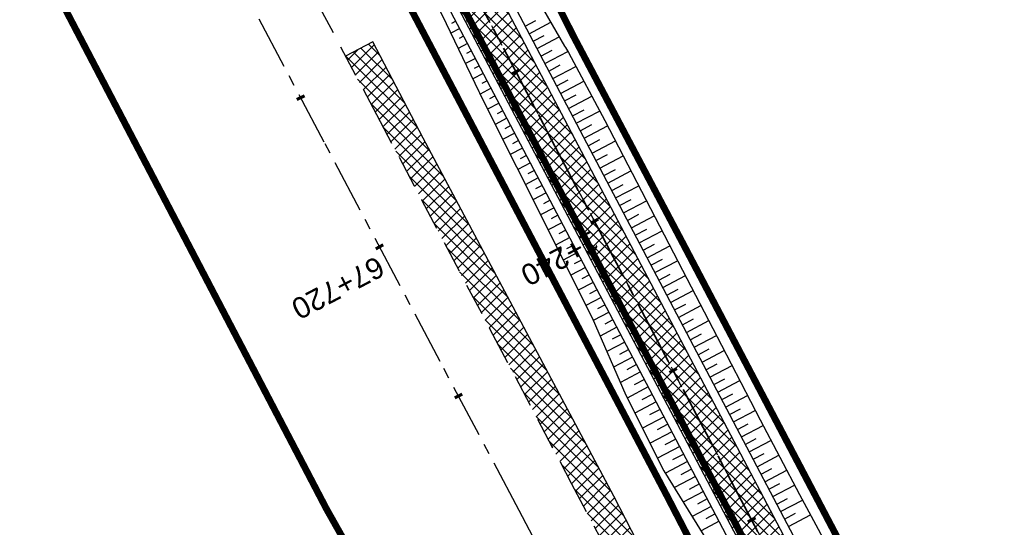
# Model space of a CAD drawing. Header units: metres. Extents: x 7529682 to 7533751, y 5721195 to 5727842.
# Tile 126 of 179: x 7530263 to 7530322, y 5726684 to 5726715. Entities that reach past the tile are written whole.
import ezdxf

# ---------------------------------------------------------------- set-up
doc = ezdxf.new("R2010")
doc.units = ezdxf.units.M
for name, pattern in [('817-dzialki-09-05-04$0$HIDDEN', [0.375, 0.25, -0.125]), ('ACAD_ISO05W100', [33, 24, -3, 0, -3, 0, -3]), ('CENTER', [50.8, 31.75, -6.35, 6.35, -6.35]), ('CENTER2', [28.575, 19.05, -3.175, 3.175, -3.175]), ('HIDDEN', [9.525, 6.35, -3.175])]:
    doc.linetypes.add(name, pattern=pattern)
for name, color, linetype in [('C-DROGI-SYTUACJA', 7, 'Continuous'), ('C-DROGI-SYTUACJA-ETYKIETY', 7, 'Continuous'), ('D-hatch-pobocza', 131, 'Continuous'), ('D-pobocza', 60, 'Continuous'), ('D-rowy', 160, 'Continuous'), ('D-skarpa', 2, 'Continuous'), ('D-skarpa-kreskowanie', 2, 'Continuous')]:
    doc.layers.add(name, color=color, linetype=linetype)
for name, color, linetype, lineweight, true_color in [('D-ewidencja-numery', 7, 'Continuous', 50, 0x40ff00), ('D-hatch-ciag-pieszo-rowerowy', 7, 'Continuous', 13, 0xff9f80), ('D-LR-etap-III', 7, '817-dzialki-09-05-04$0$HIDDEN', 50, 0x00008f)]:
    doc.layers.add(name, color=color, linetype=linetype, lineweight=lineweight, true_color=true_color)
for name, color, linetype, lineweight in [('D-krawędzie', 3, 'Continuous', 30), ('D-obrzeża', 2, 'Continuous', 30), ('D-oś', 10, 'CENTER', 30), ('D-pas-drogowy', 7, 'ACAD_ISO05W100', 50)]:
    doc.layers.add(name, color=color, linetype=linetype, lineweight=lineweight)
doc.layers.add('poprzeczki', color=7, linetype='Continuous', true_color=0x0000c7)
doc.styles.get("Standard").update_dxf_attribs({"font": 'arial.ttf'})
pattern_1 = [(45, (0, 0), (-0.33675960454, 0.33675960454), []), (135, (0, 0), (-0.33675960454, -0.33675960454), [])]

# ---------------------------------------------------------------- blocks, each defined once
blk = doc.blocks.new('AeccTickLine')
at = {"color": 0, "linetype": 'ByBlock', "lineweight": -2}
blk.add_line((0, 1), (0, -1), dxfattribs=at)

msp = doc.modelspace()

# ---------------------------------------------------------------- hatches: boundary and pattern name
at = {"layer": 'D-hatch-ciag-pieszo-rowerowy'}
h = msp.add_hatch(dxfattribs=at)
h.set_pattern_fill('ANSI37', color=256, scale=0.15, style=0)
h.set_pattern_definition(pattern_1)
h.paths.add_polyline_path([(7530290.543, 5726718.376, -0.059816), (7530286.289, 5726729.511), (7530285.062, 5726729.254, 0.060756), (7530289.362, 5726717.937), (7530322.484, 5726654.998), (7530323.29, 5726653.468), (7530324.387, 5726654.066), (7530323.59, 5726655.581)])
h.paths.add_polyline_path([(7530289.362, 5726717.937, -0.060756), (7530285.062, 5726729.254), (7530283.836, 5726728.997, 0.061696), (7530288.18, 5726717.498), (7530321.378, 5726654.416), (7530322.193, 5726652.869), (7530323.29, 5726653.468), (7530322.484, 5726654.998)])
at = {"layer": 'D-hatch-pobocza'}
h = msp.add_hatch(dxfattribs=at)
h.set_pattern_fill('ANSI37', color=256, scale=0.15, style=0)
h.set_pattern_definition(pattern_1)
h.paths.add_polyline_path([(7530484.05, 5726334.34), (7530471.92, 5726357.11), (7530458.95, 5726381.07), (7530447.57, 5726403.23), (7530435.55, 5726425.46), (7530424.34, 5726446.96), (7530408.22, 5726477.68), (7530396.72, 5726499.26), (7530381.74, 5726527.87), (7530371.44, 5726547.5), (7530359.58, 5726569.81), (7530349.42, 5726588.72), (7530332.29, 5726621.37), (7530323.72, 5726638.05), (7530306.54, 5726670.82), (7530298.56, 5726686.33), (7530287.26, 5726707.54), (7530284.291, 5726713.261), (7530282.67, 5726712.404), (7530284.501, 5726708.94), (7530291.376, 5726695.94), (7530296.046, 5726687.107), (7530304.464, 5726671.187), (7530316.604, 5726648.181), (7530333.058, 5726617.014), (7530350.004, 5726585.006), (7530367.258, 5726552.316), (7530385.763, 5726517.235), (7530404.054, 5726482.546), (7530421.087, 5726450.182), (7530442.442, 5726409.661), (7530463.421, 5726369.85), (7530489.269, 5726320.828), (7530506.412, 5726288.291), (7530524.315, 5726254.784), (7530540.549, 5726224.891), (7530548.273, 5726210.669), (7530551.697, 5726207.035), (7530543.21, 5726222.9), (7530538.34, 5726232.11), (7530533.7, 5726240.35), (7530511.95, 5726280.97), (7530499.24, 5726305.31)])

# ---------------------------------------------------------------- linework, layer by layer
at = {"layer": 'C-DROGI-SYTUACJA', "color": 10, "linetype": 'CENTER2', "lineweight": 35, "ltscale": 0.2}
msp.add_lwpolyline([(7530272.969, 5726756.475), (7530281.424, 5726740.504, -0.065084), (7530284.142, 5726733.217), (7530284.891, 5726729.972, 0.064463), (7530289.362, 5726717.937), (7530322.484, 5726654.998), (7530339.922, 5726621.886), (7530356.842, 5726589.483), (7530379.806, 5726546.279), (7530402.949, 5726502.005), (7530424.44, 5726461.025), (7530444.82, 5726422.144)], format="xyb", dxfattribs=at)
at = {"layer": 'D-ewidencja-numery', "color": 12, "ltscale": 15, "true_color": 0xc70000}
msp.add_lwpolyline([(7530277.51, 5726760.213), (7530286.037, 5726744.107), (7530288.097, 5726735.884), (7530290.394, 5726725.047), (7530296.177, 5726713.583), (7530302.726, 5726701.182), (7530325.685, 5726657.466), (7530343.244, 5726623.649), (7530360.23, 5726591.747), (7530383.209, 5726548.059), (7530406.018, 5726503.606), (7530427.465, 5726462.62), (7530447.928, 5726424.388)], dxfattribs=at)
at = {"layer": 'D-krawędzie', "linetype": 'HIDDEN', "ltscale": 0.3}
msp.add_lwpolyline([(7530263.782, 5726749.287), (7530270.196, 5726737.096), (7530272.433, 5726732.819), (7530276.009, 5726725.598), (7530279.7, 5726718.02), (7530284.501, 5726708.94), (7530291.376, 5726695.94), (7530296.046, 5726687.107), (7530304.464, 5726671.187), (7530316.604, 5726648.181), (7530333.058, 5726617.014), (7530350.004, 5726585.006), (7530367.258, 5726552.316), (7530385.763, 5726517.235), (7530404.054, 5726482.546), (7530421.087, 5726450.182), (7530442.442, 5726409.661), (7530463.421, 5726369.85), (7530489.269, 5726320.828), (7530506.412, 5726288.291), (7530524.315, 5726254.784), (7530540.549, 5726224.891), (7530548.24, 5726210.73)], dxfattribs=at)
at = {"layer": 'D-LR-etap-III', "ltscale": 10, "flags": 128}
msp.add_lwpolyline([(7531750.474, 5723895.103, 0.4, 0.4, 0), (7531750.505, 5723895.13, 0.4, 0.4, 0), (7531682.71, 5724022.92, 0.4, 0.4, 0), (7531619.177, 5724147.204, 0.4, 0.4, 0), (7531592.309, 5724198.489, 0.4, 0.4, 0), (7531553.264, 5724272.919, 0.4, 0.4, 0), (7531504.02, 5724366.79, 0.4, 0.4, 0), (7531482.09, 5724407.62, 0.4, 0.4, 0), (7531412.35, 5724541.183, 0.4, 0.4, 0), (7531388.464, 5724586.93, 0.4, 0.4, 0), (7531345.12, 5724669.94, 0.4, 0.4, 0), (7531127.66, 5725081.67, 0.4, 0.4, 0), (7531059.253, 5725211.041, 0.4, 0.4, 0), (7531008.007, 5725307.954, 0.4, 0.4, 0), (7530964.182, 5725390.836, 0.4, 0.4, 0), (7530914.557, 5725484.684, 0.4, 0.4, 0), (7530865.243, 5725577.494, 0.4, 0.4, 0), (7530840.085, 5725624.059, 0.4, 0.4, 0), (7530802.56, 5725694.925, 0.4, 0.4, 0), (7530755.54, 5725787.51, 0.4, 0.4, 0), (7530708.718, 5725876.303, 0.4, 0.4, 0), (7530695.12, 5725902.09, 0.4, 0.4, 0), (7530642.914, 5726001.078, 0.4, 0.4, 0), (7530634.935, 5726016.147, 0.4, 0.4, 0), (7530610.82, 5726061.93, 0.4, 0.4, 0), (7530610.82, 5726061.93, 0.4, 0.4, 0), (7530607.21, 5726063.51, 0.4, 0.4, 0), (7530597.42, 5726080.68, 0.4, 0.4, 0), (7530591.16, 5726088.44, 0.4, 0.4, 0), (7530581.28, 5726107.21, 0.4, 0.4, 0), (7530571.29, 5726130.56, 0.4, 0.4, 0), (7530549.555, 5726171.527, 0.4, 0.4, 0), (7530531.014, 5726206.474, 0.4, 0.4, 0), (7530516.461, 5726236.017, 0.4, 0.4, 0), (7530500.799, 5726266.141, 0.4, 0.4, 0), (7530491.35, 5726283.94, 0.4, 0.4, 0), (7530482.4, 5726303.41, 0.4, 0.4, 0), (7530482.4, 5726303.41, 0.4, 0.4, 0), (7530450.41, 5726357.28, 0.4, 0.4, 0), (7530397.759, 5726458.5, 0.4, 0.4, 0), (7530334.708, 5726583.665, 0.4, 0.4, 0), (7530303.939, 5726645.168, 0.4, 0.4, 0), (7530300.51, 5726651.778, 0.4, 0.4, 0), (7530289.214, 5726671.967, 0.4, 0.4, 0), (7530281.54, 5726685.57, 0.4, 0.4, 0), (7530261.371, 5726724.163, 0.4, 0.4, 0), (7530254.03, 5726738.21, 0.4, 0.4, 0), (7530197.22, 5726845.06, 0.4, 0.4, 0), (7530194.71, 5726849.15, 0.4, 0.4, 0), (7530195.92, 5726850.75, 0.4, 0.4, 0), (7530170.547, 5726892.961, 0.4, 0.4, 0), (7530143.175, 5726945.066, 0.4, 0.4, 0), (7530105.06, 5727018.32, 0.4, 0.4, 0), (7530100.06, 5727027.16, 0.4, 0.4, 0), (7530062.319, 5727099.625, 0.4, 0.4, 0), (7530015.379, 5727189.42, 0.4, 0.4, 0), (7529983.208, 5727250.207, 0.4, 0.4, 0), (7529953.284, 5727306.747, 0.4, 0.4, 0), (7529900.671, 5727406.159, 0.4, 0.4, 0), (7529890.63, 5727425.131, 0.4, 0.4, 0), (7529875.155, 5727454.426, 0.4, 0.4, 0), (7529857.56, 5727487.787, 0.4, 0.4, 0), (7529835.194, 5727530.193, 0.4, 0.4, 0), (7529811.741, 5727574.662, 0.4, 0.4, 0), (7529792.102, 5727611.923, 0.4, 0.4, 0), (7529768.066, 5727657.47, 0.4, 0.4, 0), (7529755.211, 5727682.131, 0.4, 0.4, 0), (7529753.31, 5727681.13, 0.4, 0.4, 0), (7529739.21, 5727707.77, 0.4, 0.4, 0), (7529735.395, 5727711.252, 0.4, 0.4, 0), (7529725.42, 5727730.2, 0.4, 0.4, 0), (7529723.55, 5727729.88, 0.4, 0.4, 0), (7529695.567, 5727782.932, 0.4, 0.4, 0), (7529717.68, 5727794.024, 0.4, 0.4, 0), (7529736.275, 5727758.647, 0.4, 0.4, 0), (7529736.275, 5727758.647, 0.4, 0.4, 0), (7529744.511, 5727750.406, 0.4, 0.4, 0), (7529744.511, 5727750.406, 0.4, 0.4, 0), (7529750.283, 5727738.55, 0.4, 0.4, 0), (7529777.109, 5727687.569, 0.4, 0.4, 0), (7529796.515, 5727651.33, 0.4, 0.4, 0), (7529814.938, 5727616.793, 0.4, 0.4, 0), (7529839.007, 5727572.304, 0.4, 0.4, 0), (7529860.618, 5727532.509, 0.4, 0.4, 0), (7529882.349, 5727491.504, 0.4, 0.4, 0), (7529904.865, 5727449.096, 0.4, 0.4, 0), (7529920.747, 5727418.885, 0.4, 0.4, 0), (7529946.677, 5727368.547, 0.4, 0.4, 0), (7529972.025, 5727320.573, 0.4, 0.4, 0), (7529987.74, 5727290.153, 0.4, 0.4, 0), (7529996.497, 5727273.662, 0.4, 0.4, 0), (7530017.541, 5727234.203, 0.4, 0.4, 0), (7530033.054, 5727204.864, 0.4, 0.4, 0), (7530051.623, 5727170.223, 0.4, 0.4, 0), (7530069.277, 5727137.016, 0.4, 0.4, 0), (7530089.385, 5727097.534, 0.4, 0.4, 0), (7530109.713, 5727060.747, 0.4, 0.4, 0), (7530136.77, 5727011.64, 0.4, 0.4, 0), (7530162.447, 5726962.744, 0.4, 0.4, 0), (7530187.674, 5726916.992, 0.4, 0.4, 0), (7530207.821, 5726879.335, 0.4, 0.4, 0), (7530230.626, 5726834.519, 0.4, 0.4, 0), (7530262.288, 5726776.618, 0.4, 0.4, 0), (7530277.51, 5726760.213, 0.4, 0.4, 0), (7530286.037, 5726744.107, 0.4, 0.4, 0), (7530288.097, 5726735.884, 0.4, 0.4, 0), (7530290.394, 5726725.047, 0.4, 0.4, 0), (7530296.177, 5726713.583, 0.4, 0.4, 0), (7530302.726, 5726701.182, 0.4, 0.4, 0), (7530325.685, 5726657.466, 0.4, 0.4, 0), (7530343.244, 5726623.649, 0.4, 0.4, 0), (7530360.23, 5726591.747, 0.4, 0.4, 0), (7530383.209, 5726548.059, 0.4, 0.4, 0), (7530406.018, 5726503.606, 0.4, 0.4, 0), (7530427.465, 5726462.62, 0.4, 0.4, 0), (7530447.928, 5726424.388, 0.4, 0.4, 0), (7530471.127, 5726379.921, 0.4, 0.4, 0), (7530490.501, 5726343.033, 0.4, 0.4, 0), (7530509.499, 5726306.733, 0.4, 0.4, 0), (7530529.89, 5726267.244, 0.4, 0.4, 0), (7530543.852, 5726238.99, 0.4, 0.4, 0), (7530554.809, 5726218.944, 0.4, 0.4, 0), (7530559.027, 5726212.223, 0.4, 0.4, 0), (7530563.061, 5726206.41, 0.4, 0.4, 0), (7530566.934, 5726200.464, 0.4, 0.4, 0), (7530569.771, 5726194.902, 0.4, 0.4, 0), (7530571.473, 5726191.282, 0.4, 0.4, 0), (7530572.839, 5726188.025, 0.4, 0.4, 0), (7530575.295, 5726182.035, 0.4, 0.4, 0), (7530579.737, 5726173.306, 0.4, 0.4, 0), (7530583.3, 5726167.41, 0.4, 0.4, 0), (7530593.4, 5726163.33, 0.4, 0.4, 0), (7530598.618, 5726155.264, 0.4, 0.4, 0), (7530608.258, 5726140.497, 0.4, 0.4, 0), (7530603.27, 5726136.83, 0.4, 0.4, 0), (7530606.53, 5726131.84, 0.4, 0.4, 0), (7530604.239, 5726124.217, 0.4, 0.4, 0), (7530605.847, 5726121.63, 0.4, 0.4, 0), (7530608.972, 5726116.164, 0.4, 0.4, 0), (7530618.114, 5726097.791, 0.4, 0.4, 0), (7530651.213, 5726034.96, 0.4, 0.4, 0), (7530670.244, 5725998.611, 0.4, 0.4, 0), (7530698.075, 5725945.953, 0.4, 0.4, 0), (7530716.506, 5725911.305, 0.4, 0.4, 0), (7530735.223, 5725875.667, 0.4, 0.4, 0), (7530752.504, 5725842.155, 0.4, 0.4, 0), (7530778.311, 5725793.501, 0.4, 0.4, 0), (7530797.5, 5725756.382, 0.4, 0.4, 0), (7530812.519, 5725728.289, 0.4, 0.4, 0), (7530820.039, 5725713.16, 0.4, 0.4, 0), (7530822.422, 5725710.194, 0.4, 0.4, 0), (7530833.155, 5725688.801, 0.4, 0.4, 0), (7530849.629, 5725656.159, 0.4, 0.4, 0), (7530867.983, 5725621.964, 0.4, 0.4, 0), (7530872.63, 5725612.888, 0.4, 0.4, 0), (7530880.354, 5725597.595, 0.4, 0.4, 0), (7530883.839, 5725593.389, 0.4, 0.4, 0), (7530891.782, 5725587.763, 0.4, 0.4, 0), (7530895.039, 5725584.281, 0.4, 0.4, 0), (7530897.034, 5725580.941, 0.4, 0.4, 0), (7530900.952, 5725579.946, 0.4, 0.4, 0), (7530904.81, 5725571.977, 0.4, 0.4, 0), (7530903.682, 5725568.566, 0.4, 0.4, 0), (7530908.901, 5725558.845, 0.4, 0.4, 0), (7530910.252, 5725545.672, 0.4, 0.4, 0), (7530912.873, 5725538.646, 0.4, 0.4, 0), (7530945.278, 5725478.464, 0.4, 0.4, 0), (7530959.692, 5725450.246, 0.4, 0.4, 0), (7531002.827, 5725368.192, 0.4, 0.4, 0), (7531044.704, 5725290.314, 0.4, 0.4, 0), (7531064.099, 5725253.213, 0.4, 0.4, 0), (7531083.01, 5725216.678, 0.4, 0.4, 0), (7531113.013, 5725158.466, 0.4, 0.4, 0), (7531137.364, 5725113.071, 0.4, 0.4, 0), (7531150.831, 5725086.712, 0.4, 0.4, 0), (7531159.746, 5725076.641, 0.4, 0.4, 0), (7531166.31, 5725074.58, 0.4, 0.4, 0), (7531172.29, 5725062.58, 0.4, 0.4, 0), (7531170.59, 5725055.606, 0.4, 0.4, 0), (7531173.733, 5725044.081, 0.4, 0.4, 0), (7531215.342, 5724964.86, 0.4, 0.4, 0), (7531238.054, 5724921.685, 0.4, 0.4, 0), (7531262.39, 5724875.283, 0.4, 0.4, 0), (7531295.587, 5724811.266, 0.4, 0.4, 0), (7531348.488, 5724712.363, 0.4, 0.4, 0), (7531363.741, 5724682.684, 0.4, 0.4, 0), (7531366.987, 5724675.865, 0.4, 0.4, 0), (7531382.541, 5724646.111, 0.4, 0.4, 0), (7531401.299, 5724610.875, 0.4, 0.4, 0), (7531428.965, 5724558.862, 0.4, 0.4, 0), (7531449.111, 5724520.398, 0.4, 0.4, 0), (7531477.293, 5724465.831, 0.4, 0.4, 0), (7531500.996, 5724421.113, 0.4, 0.4, 0), (7531512.122, 5724400.549, 0.4, 0.4, 0), (7531513.782, 5724396.757, 0.4, 0.4, 0), (7531526.32, 5724379.39, 0.4, 0.4, 0), (7531566.784, 5724302.736, 0.4, 0.4, 0), (7531612.277, 5724225.61, 0.4, 0.4, 0), (7531620.493, 5724210.548, 0.4, 0.4, 0), (7531631.578, 5724196.258, 0.4, 0.4, 0), (7531653.484, 5724152.434, 0.4, 0.4, 0), (7531661.151, 5724128.494, 0.4, 0.4, 0), (7531673.881, 5724101.186, 0.4, 0.4, 0), (7531684.691, 5724081.184, 0.4, 0.4, 0), (7531699.212, 5724051.17, 0.4, 0.4, 0), (7531704.034, 5724040.584, 0.4, 0.4, 0), (7531704.034, 5724040.584, 0.4, 0.4, 0), (7531703.913, 5724037.17, 0.4, 0.4, 0), (7531736.42, 5723969.232, 0.4, 0.4, 0), (7531738.285, 5723967.699, 0.4, 0.4, 0), (7531742.181, 5723962.346, 0.4, 0.4, 0), (7531744.286, 5723958.616, 0.4, 0.4, 0), (7531755.393, 5723944.193, 0.4, 0.4, 0), (7531758.69, 5723936.76, 0.4, 0.4, 0), (7531780.08, 5723929.25, 0.4, 0.4, 0), (7531792.612, 5723906.338, 0.4, 0.4, 0), (7531792.612, 5723906.338, 0.4, 0.4, 0), (7531756.962, 5723883.055, 0.4, 0.4, 0), (7531750.46, 5723895.13, 0.4, 0.4, 0), (7531750.46, 5723895.13, 0, 0, 0)], format="xyseb", dxfattribs=at)
at = {"layer": 'D-obrzeża', "linetype": 'ByBlock'}
msp.add_lwpolyline([(7530323.59, 5726655.58), (7530290.543, 5726718.376, -0.064463), (7530286.072, 5726730.411), (7530284.652, 5726736.563, 0.051126), (7530283.992, 5726738.494), (7530283.277, 5726740.048)], format="xyb", dxfattribs=at)
at = {"layer": 'D-obrzeża'}
msp.add_lwpolyline([(7530280.403, 5726739.321), (7530281.108, 5726737.815, -0.03899), (7530283.13, 5726732.041), (7530283.709, 5726729.533, 0.064463), (7530288.18, 5726717.498), (7530321.378, 5726654.416)], format="xyb", dxfattribs=at)
at = {"layer": 'D-oś', "ltscale": 0.03}
msp.add_lwpolyline([(7530272.969, 5726756.475), (7530281.424, 5726740.504, -0.065084), (7530284.142, 5726733.217), (7530284.891, 5726729.972, 0.064463), (7530289.362, 5726717.937), (7530322.484, 5726654.998)], format="xyb", dxfattribs=at)
at = {"layer": 'D-oś', "ltscale": 0.1}
msp.add_lwpolyline([(7530594.845, 5726110.895), (7530540.21, 5726214.45), (7530503.32, 5726286.651), (7530486.173, 5726319.196), (7530460.325, 5726368.218), (7530439.346, 5726408.03), (7530417.989, 5726448.552), (7530400.958, 5726480.914), (7530382.667, 5726515.602), (7530364.162, 5726550.682), (7530346.91, 5726583.371), (7530329.964, 5726615.378), (7530313.508, 5726646.548), (7530301.37, 5726669.551), (7530292.952, 5726685.471), (7530288.281, 5726694.304), (7530281.407, 5726707.304), (7530276.579, 5726716.435), (7530272.867, 5726724.055), (7530269.314, 5726731.231), (7530267.097, 5726735.47), (7530260.688, 5726747.65), (7530256.664, 5726755.22)], dxfattribs=at)
at = {"layer": 'D-pas-drogowy', "ltscale": 0.2, "flags": 128}
msp.add_lwpolyline([(7531633.019, 5724182.834, 0.4, 0.4, 0), (7531617.559, 5724211.608, 0.4, 0.4, 0), (7531566.784, 5724302.736, 0.4, 0.4, 0), (7531538.419, 5724356.47, 0.4, 0.4, 0), (7531526.32, 5724379.39, 0.4, 0.4, 0), (7531516.102, 5724393.607, 0.4, 0.4, 0.001485), (7531513.78, 5724396.838, 0.4, 0.4, 0), (7531501.87, 5724413.41, 0.4, 0.4, 0), (7531474.926, 5724464.508, 0.4, 0.4, 0), (7531446.2, 5724518.992, 0.4, 0.4, 0), (7531424.962, 5724559.262, 0.4, 0.4, 0), (7531398.444, 5724609.566, 0.4, 0.4, 0), (7531379.647, 5724645.216, 0.4, 0.4, 0), (7531365.23, 5724672.56, 0.4, 0.4, 0), (7531341.306, 5724717.915, 0.4, 0.4, 0), (7531312.9, 5724771.789, 0.4, 0.4, 0), (7531292.591, 5724810.307, 0.4, 0.4, 0), (7531259.392, 5724873.271, 0.4, 0.4, 0), (7531233.74, 5724921.923, 0.4, 0.4, 0), (7531203.073, 5724980.092, 0.4, 0.4, 0), (7531173.471, 5725036.225, 0.4, 0.4, 0), (7531168.27, 5725046.09, 0.4, 0.4, 0), (7531172.29, 5725062.58, 0.4, 0.4, 0), (7531166.31, 5725074.58, 0.4, 0.4, 0), (7531150.32, 5725079.6, 0.4, 0.4, 0), (7531141.5, 5725096.43, 0.4, 0.4, 0), (7531109.312, 5725157.814, 0.4, 0.4, 0), (7531086.641, 5725201.048, 0.4, 0.4, 0), (7531059.198, 5725253.384, 0.4, 0.4, 0), (7531028.207, 5725312.489, 0.4, 0.4, 0), (7530999.105, 5725367.99, 0.4, 0.4, 0), (7530956.248, 5725449.725, 0.4, 0.4, 0), (7530924.398, 5725510.464, 0.4, 0.4, 0), (7530897.51, 5725561.74, 0.4, 0.4, 0), (7530894.46, 5725566.14, 0.4, 0.4, 0), (7530892.16, 5725570.49, 0.4, 0.4, 0), (7530869.363, 5725613.307, 0.4, 0.4, 0), (7530861.694, 5725627.705, 0.4, 0.4, 0), (7530852.74, 5725644.52, 0.4, 0.4, 0), (7530831.51, 5725684.2, 0.4, 0.4, 0), (7530811.13, 5725722.52, 0.4, 0.4, 0), (7530792.348, 5725757.941, 0.4, 0.4, 0), (7530768.03, 5725803.8, 0.4, 0.4, 0), (7530748.769, 5725840.179, 0.4, 0.4, 0), (7530727.7, 5725879.97, 0.4, 0.4, 0), (7530712.098, 5725909.545, 0.4, 0.4, 0), (7530693.644, 5725944.645, 0.4, 0.4, 0), (7530665.702, 5725997.539, 0.4, 0.4, 0), (7530641.76, 5726042.88, 0.4, 0.4, 0), (7530616.5, 5726091.48, 0.4, 0.4, 0), (7530604.628, 5726114.32, 0.4, 0.4, -0.007763), (7530602.5, 5726118.43, 0.4, 0.4, 0), (7530603.992, 5726123.395, 0.4, 0.4, 0), (7530606.53, 5726131.84, 0.4, 0.4, 0), (7530603.27, 5726136.83, 0.4, 0.4, 0), (7530593.776, 5726151.369, 0.4, 0.4, 0), (7530590.203, 5726156.84, 0.4, 0.4, 0), (7530583.3, 5726167.41, 0.4, 0.4, 0), (7530580.578, 5726170.428, 0.4, 0.4, 0), (7530575.85, 5726175.67, 0.4, 0.4, 0), (7530569.01, 5726186.66, 0.4, 0.4, 0), (7530562.555, 5726199.189, 0.4, 0.4, 0), (7530555.67, 5726211.39, 0.4, 0.4, 0), (7530548.29, 5726224.23, 0.4, 0.4, 0), (7530540.58, 5726237.71, 0.4, 0.4, 0), (7530532.68, 5726252.65, 0.4, 0.4, 0), (7530524.06, 5726269.35, 0.4, 0.4, 0), (7530502.82, 5726309.91, 0.4, 0.4, 0), (7530488.83, 5726336.63, 0.4, 0.4, 0), (7530466.03, 5726380.16, 0.4, 0.4, 0), (7530438.47, 5726432.77, 0.4, 0.4, 0), (7530424.53, 5726459.09, 0.4, 0.4, 0), (7530401.63, 5726502.97, 0.4, 0.4, 0), (7530383.38, 5726538.06, 0.4, 0.4, 0), (7530353.97, 5726593.52, 0.4, 0.4, 0), (7530338.47, 5726622.74, 0.4, 0.4, 0), (7530322.01, 5726653.88, 0.4, 0.4, 0), (7530297.54, 5726700.33, 0.4, 0.4, 0), (7530287.38, 5726719.6, 0.4, 0.4, 0), (7530285.95, 5726722.316, 0.4, 0.4, 0), (7530280.26, 5726733.12, 0.4, 0.4, 0), (7530266.73, 5726758.74, 0.4, 0.4, 0), (7530260.42, 5726770.47, 0.4, 0.4, 0), (7530253.25, 5726783.82, 0.4, 0.4, 0), (7530244.95, 5726799.33, 0.4, 0.4, 0), (7530239.39, 5726808.49, 0.4, 0.4, 0), (7530238.29, 5726807.9, 0.4, 0.4, 0), (7530218.11, 5726850.67, 0.4, 0.4, 0), (7530175.907, 5726928.168, 0.4, 0.4, 0), (7530096.68, 5727076.15, 0.4, 0.4, 0), (7530094.68, 5727079.89, 0.4, 0.4, 0), (7530064.597, 5727135.523, 0.4, 0.4, 0), (7530046.731, 5727168.892, 0.4, 0.4, 0), (7530025.803, 5727208.461, 0.4, 0.4, 0), (7530012.847, 5727232.979, 0.4, 0.4, 0), (7529994.15, 5727268.45, 0.4, 0.4, 0), (7529981.671, 5727291.93, 0.4, 0.4, 0), (7529949.89, 5727351.73, 0.4, 0.4, 0), (7529924.75, 5727399.03, 0.4, 0.4, 0), (7529915.516, 5727417.1, 0.4, 0.4, 0), (7529885.83, 5727475.19, 0.4, 0.4, 0), (7529862.56, 5727519.97, 0.4, 0.4, 0), (7529852.985, 5727538.191, 0.4, 0.4, 0), (7529836.513, 5727569.511, 0.4, 0.4, 0), (7529815.369, 5727609.141, 0.4, 0.4, 0), (7529792.795, 5727651.247, 0.4, 0.4, 0), (7529774.199, 5727685.858, 0.4, 0.4, 0), (7529746.966, 5727736.059, 0.4, 0.4, 0), (7529733.92, 5727757.62, 0.4, 0.4, 0), (7529708.607, 5727806.389, 0.4, 0.4, 0), (7529688.492, 5727796.345, 0.4, 0.4, 0), (7529723.55, 5727729.88, 0.4, 0.4, 0), (7529725.42, 5727730.2, 0.4, 0.4, 0), (7529735.38, 5727711.28, 0.4, 0.4, 0), (7529739.21, 5727707.77, 0.4, 0.4, 0), (7529753.31, 5727681.13, 0.4, 0.4, 0), (7529755.178, 5727682.114, 0.4, 0.4, 0), (7529792.102, 5727611.923, 0.4, 0.4, 0), (7529811.741, 5727574.662, 0.4, 0.4, 0), (7529835.194, 5727530.193, 0.4, 0.4, 0), (7529857.56, 5727487.787, 0.4, 0.4, 0), (7529875.155, 5727454.426, 0.4, 0.4, 0), (7529890.63, 5727425.131, 0.4, 0.4, 0), (7529900.671, 5727406.159, 0.4, 0.4, 0), (7529953.284, 5727306.747, 0.4, 0.4, 0), (7529983.208, 5727250.207, 0.4, 0.4, 0), (7530015.379, 5727189.42, 0.4, 0.4, 0), (7530062.319, 5727099.625, 0.4, 0.4, 0), (7530100.06, 5727027.16, 0.4, 0.4, 0), (7530105.06, 5727018.32, 0.4, 0.4, 0), (7530143.175, 5726945.066, 0.4, 0.4, 0), (7530170.547, 5726892.961, 0.4, 0.4, 0), (7530195.92, 5726850.75, 0.4, 0.4, 0), (7530194.71, 5726849.15, 0.4, 0.4, 0), (7530197.22, 5726845.06, 0.4, 0.4, 0), (7530254.03, 5726738.21, 0.4, 0.4, 0), (7530261.371, 5726724.163, 0.4, 0.4, 0), (7530281.54, 5726685.57, 0.4, 0.4, 0), (7530289.214, 5726671.967, 0.4, 0.4, 0), (7530300.51, 5726651.778, 0.4, 0.4, 0), (7530303.939, 5726645.168, 0.4, 0.4, 0), (7530334.708, 5726583.665, 0.4, 0.4, 0), (7530397.759, 5726458.5, 0.4, 0.4, 0), (7530450.41, 5726357.28, 0.4, 0.4, 0), (7530482.4, 5726303.41, 0.4, 0.4, 0), (7530483.688, 5726301.003, 0.4, 0.4, 0), (7530491.35, 5726283.94, 0.4, 0.4, 0), (7530512.67, 5726243.78, 0.4, 0.4, 0), (7530529.43, 5726209.46, 0.4, 0.4, 0), (7530571.29, 5726130.56, 0.4, 0.4, 0), (7530581.28, 5726107.21, 0.4, 0.4, 0), (7530591.16, 5726088.44, 0.4, 0.4, 0), (7530597.42, 5726080.68, 0.4, 0.4, 0), (7530607.21, 5726063.51, 0.4, 0.4, 0), (7530610.82, 5726061.93, 0.4, 0.4, 0), (7530634.935, 5726016.147, 0.4, 0.4, 0), (7530642.914, 5726001.078, 0.4, 0.4, 0), (7530695.12, 5725902.09, 0.4, 0.4, 0), (7530708.718, 5725876.303, 0.4, 0.4, 0), (7530755.54, 5725787.51, 0.4, 0.4, 0), (7530802.56, 5725694.925, 0.4, 0.4, 0), (7530840.085, 5725624.059, 0.4, 0.4, 0), (7530865.243, 5725577.494, 0.4, 0.4, 0), (7530914.557, 5725484.684, 0.4, 0.4, 0), (7530964.182, 5725390.836, 0.4, 0.4, 0), (7531008.007, 5725307.954, 0.4, 0.4, 0), (7531059.253, 5725211.041, 0.4, 0.4, 0), (7531127.66, 5725081.67, 0.4, 0.4, 0), (7531345.12, 5724669.94, 0.4, 0.4, 0), (7531388.464, 5724586.93, 0.4, 0.4, 0), (7531412.35, 5724541.183, 0.4, 0.4, 0), (7531482.09, 5724407.62, 0.4, 0.4, 0), (7531504.02, 5724366.79, 0.4, 0.4, 0), (7531519.374, 5724337.52, 0.4, 0.4, 0), (7531563.749, 5724252.932, 0.4, 0.4, 0), (7531602.175, 5724179.681, 0.4, 0.4, 0), (7531619.177, 5724147.204, 0.4, 0.4, 0), (7531625.038, 5724135.635, 0.4, 0.4, 0), (7531656.796, 5724073.316, 0.4, 0.4, 0), (7531675.12, 5724037.36, 0.4, 0.4, 0), (7531682.71, 5724022.92, 0.4, 0.4, 0), (7531705.565, 5723979.811, 0.4, 0.4, 0), (7531736.606, 5723921.262, 0.4, 0.4, 0), (7531750.46, 5723895.13, 0.4, 0.4, 0), (7531740.77, 5723886.56, 0.4, 0.4, 0), (7531732.86, 5723885, 0.4, 0.4, 0), (7531722.18, 5723887.77, 0.4, 0.4, 0), (7531729.87, 5723862.17, 0.4, 0.4, 0), (7531742.92, 5723861.93, 0.4, 0.4, 0), (7531763.71, 5723859.52, 0.4, 0.4, 0), (7531768.42, 5723854.12, 0.4, 0.4, 0), (7531787.42, 5723817.97, 0.4, 0.4, 0), (7531795.57, 5723809.82, 0.4, 0.4, 0), (7531816.347, 5723819.85, 0.4, 0.4, 0), (7531816.347, 5723819.85, 0.4, 0.4, 0), (7531805.06, 5723843.23, 0.4, 0.4, 0), (7531803.61, 5723886.23, 0.4, 0.4, 0), (7531803.61, 5723886.23, 0.4, 0.4, 0), (7531780.08, 5723929.25, 0.4, 0.4, 0), (7531758.69, 5723936.76, 0.4, 0.4, 0), (7531749.359, 5723946.412, 0.4, 0.4, 0), (7531742.71, 5723953.29, 0.4, 0.4, 0), (7531735.177, 5723967.878, 0.4, 0.4, 0), (7531722.37, 5723992.68, 0.4, 0.4, 0), (7531705.042, 5724030.886, 0.4, 0.4, 0), (7531699.47, 5724043.17, 0.4, 0.4, 0), (7531692.69, 5724058.11, 0.4, 0.4, 0), (7531679.672, 5724084.017, 0.4, 0.4, 0), (7531674.55, 5724094.21, 0.4, 0.4, 0), (7531666.633, 5724114.003, 0.4, 0.4, 0), (7531649, 5724153.82, 0.4, 0.4, 0), (7531641.49, 5724149.34, 0.4, 0.4, 0), (7531626.04, 5724179.34, 0.4, 0.4, 0), (7531633.03, 5724182.84, 0, 0, 0)], format="xyseb", dxfattribs=at)
at = {"layer": 'D-pobocza'}
for points in [[(7530280.762, 5726737.632), (7530280.762, 5726737.632, -0.053073), (7530282.643, 5726731.929), (7530283.237, 5726729.358, 0.064463), (7530287.708, 5726717.322), (7530320.936, 5726654.183)], [(7530285.148, 5726736.638), (7530286.545, 5726730.587, 0.064463), (7530291.016, 5726718.551), (7530324.033, 5726655.813)]]:
    msp.add_lwpolyline(points, format="xyb", dxfattribs=at)
msp.add_lwpolyline([(7530435.55, 5726425.46), (7530424.34, 5726446.96), (7530408.22, 5726477.68), (7530396.72, 5726499.26), (7530381.74, 5726527.87), (7530371.44, 5726547.5), (7530359.58, 5726569.81), (7530349.42, 5726588.72), (7530332.29, 5726621.37), (7530323.72, 5726638.05), (7530306.54, 5726670.82), (7530298.56, 5726686.33), (7530287.26, 5726707.54), (7530284.291, 5726713.261), (7530282.67, 5726712.404)], dxfattribs=at)
at = {"layer": 'D-rowy', "linetype": 'HIDDEN', "ltscale": 0.1, "const_width": 0.4, "flags": 128}
msp.add_lwpolyline([(7530551.499, 5726212.267), (7530543.597, 5726226.236), (7530531.122, 5726249.92), (7530513.079, 5726284.072), (7530493.258, 5726321.227), (7530474.307, 5726357.907), (7530450.222, 5726402.72), (7530429.968, 5726441.454), (7530407.859, 5726483.738), (7530388.275, 5726520.931), (7530367.428, 5726560.809), (7530342.591, 5726608.109), (7530323.482, 5726644.276), (7530301.727, 5726686.325), (7530278.863, 5726729.805), (7530276.238, 5726736.773), (7530276.238, 5726736.773)], dxfattribs=at)
at = {"layer": 'D-skarpa', "linetype": 'Continuous'}
for points in [[(7530285.638, 5726740.213), (7530286.291, 5726738.747), (7530287.371, 5726735.688), (7530287.684, 5726734.035), (7530288.192, 5726730.735), (7530288.217, 5726730.571), (7530289.269, 5726726.011), (7530289.514, 5726725.24), (7530290.922, 5726721.621), (7530292.047, 5726719.35), (7530293.158, 5726717.333), (7530295.653, 5726712.996), (7530295.703, 5726712.911), (7530295.875, 5726712.623), (7530298.026, 5726708.595), (7530302.64, 5726699.723), (7530304.941, 5726695.284), (7530307.242, 5726690.845), (7530309.571, 5726686.42), (7530314.316, 5726677.617)], [(7530278.72, 5726737.026), (7530280.108, 5726734.783), (7530280.902, 5726733.641), (7530281.553, 5726732.14), (7530281.553, 5726732.14), (7530282.316, 5726729.378), (7530282.383, 5726729.203), (7530284.096, 5726724.237), (7530284.425, 5726723.396), (7530286.135, 5726719.423), (7530287.363, 5726716.885), (7530288.395, 5726714.827), (7530290.567, 5726710.32), (7530290.609, 5726710.23), (7530290.752, 5726709.927), (7530292.792, 5726705.84), (7530297.277, 5726696.9), (7530299.283, 5726692.306), (7530301.533, 5726687.84), (7530304.166, 5726683.576)]]:
    msp.add_lwpolyline(points, dxfattribs=at)
at = {"layer": 'D-skarpa-kreskowanie', "linetype": 'Continuous'}
for p, q in [((7530289.434, 5726714.042, 107.381), (7530288.907, 5726713.765, 106.984)), ((7530289.201, 5726714.485, 107.386), (7530288.945, 5726714.35, 107.193)), ((7530293.317, 5726714.179, 107.497), (7530293.952, 5726714.514, 107.018)), ((7530293.55, 5726713.737, 107.492), (7530294.837, 5726714.414, 106.522)), ((7530289.667, 5726713.6, 107.377), (7530289.395, 5726713.457, 107.172)), ((7530293.782, 5726713.294, 107.488), (7530294.434, 5726713.638, 106.997)), ((7530294.015, 5726712.852, 107.484), (7530295.336, 5726713.547, 106.489)), ((7530289.9, 5726713.157, 107.373), (7530289.341, 5726712.863, 106.952)), ((7530290.365, 5726712.272, 107.364), (7530289.776, 5726711.962, 106.92)), ((7530290.132, 5726712.715, 107.368), (7530289.845, 5726712.564, 107.152)), ((7530294.248, 5726712.41, 107.479), (7530294.917, 5726712.761, 106.976)), ((7530294.481, 5726711.967, 107.478), (7530295.839, 5726712.682, 106.455)), ((7530290.598, 5726711.83, 107.36), (7530290.295, 5726711.671, 107.132)), ((7530294.714, 5726711.525, 107.479), (7530295.396, 5726711.883, 106.965)), ((7530294.947, 5726711.082, 107.479), (7530296.313, 5726711.801, 106.45)), ((7530290.831, 5726711.387, 107.355), (7530290.21, 5726711.061, 106.887)), ((7530291.297, 5726710.502, 107.348), (7530290.643, 5726710.158, 106.856)), ((7530291.064, 5726710.945, 107.351), (7530290.746, 5726710.777, 107.111)), ((7530295.18, 5726710.64, 107.48), (7530295.864, 5726711, 106.964)), ((7530295.412, 5726710.197, 107.48), (7530296.785, 5726710.919, 106.447)), ((7530291.53, 5726710.06, 107.349), (7530291.195, 5726709.884, 107.097)), ((7530295.645, 5726709.755, 107.481), (7530296.333, 5726710.116, 106.963)), ((7530295.878, 5726709.312, 107.482), (7530297.256, 5726710.037, 106.444)), ((7530291.762, 5726709.618, 107.349), (7530291.084, 5726709.261, 106.838)), ((7530291.995, 5726709.175, 107.35), (7530291.651, 5726708.994, 107.091)), ((7530296.111, 5726708.87, 107.482), (7530296.801, 5726709.233, 106.962)), ((7530296.344, 5726708.427, 107.483), (7530297.727, 5726709.155, 106.441)), ((7530292.228, 5726708.733, 107.35), (7530291.531, 5726708.366, 106.825)), ((7530292.461, 5726708.29, 107.351), (7530292.108, 5726708.104, 107.085)), ((7530296.577, 5726707.985, 107.483), (7530297.27, 5726708.349, 106.961)), ((7530296.81, 5726707.542, 107.484), (7530298.195, 5726708.271, 106.44)), ((7530292.694, 5726707.848, 107.351), (7530291.978, 5726707.471, 106.812)), ((7530292.927, 5726707.405, 107.352), (7530292.564, 5726707.214, 107.079)), ((7530297.042, 5726707.1, 107.484), (7530297.734, 5726707.464, 106.963)), ((7530297.275, 5726706.657, 107.485), (7530298.656, 5726707.384, 106.445)), ((7530293.16, 5726706.963, 107.352), (7530292.425, 5726706.576, 106.799)), ((7530293.392, 5726706.52, 107.353), (7530293.02, 5726706.324, 107.073)), ((7530297.508, 5726706.215, 107.485), (7530298.197, 5726706.578, 106.966)), ((7530297.741, 5726705.772, 107.486), (7530299.117, 5726706.497, 106.449)), ((7530293.625, 5726706.078, 107.354), (7530292.872, 5726705.681, 106.786)), ((7530293.858, 5726705.635, 107.354), (7530293.477, 5726705.435, 107.067)), ((7530297.974, 5726705.33, 107.487), (7530298.661, 5726705.692, 106.969)), ((7530298.207, 5726704.888, 107.487), (7530299.579, 5726705.61, 106.453)), ((7530294.091, 5726705.193, 107.355), (7530293.32, 5726704.787, 106.774)), ((7530294.324, 5726704.75, 107.355), (7530293.934, 5726704.545, 107.062)), ((7530298.44, 5726704.445, 107.488), (7530299.124, 5726704.806, 106.972)), ((7530298.672, 5726704.003, 107.488), (7530300.04, 5726704.722, 106.458)), ((7530294.557, 5726704.308, 107.356), (7530293.769, 5726703.893, 106.762)), ((7530294.789, 5726703.865, 107.356), (7530294.391, 5726703.656, 107.056)), ((7530298.905, 5726703.56, 107.489), (7530299.588, 5726703.919, 106.974)), ((7530299.138, 5726703.118, 107.489), (7530300.501, 5726703.835, 106.462)), ((7530295.022, 5726703.423, 107.357), (7530294.217, 5726702.999, 106.75)), ((7530295.255, 5726702.98, 107.357), (7530294.848, 5726702.766, 107.051)), ((7530299.371, 5726702.675, 107.49), (7530300.052, 5726703.033, 106.977)), ((7530299.604, 5726702.233, 107.49), (7530300.963, 5726702.948, 106.467)), ((7530295.488, 5726702.538, 107.358), (7530294.666, 5726702.105, 106.738)), ((7530295.721, 5726702.096, 107.359), (7530295.305, 5726701.877, 107.046)), ((7530299.837, 5726701.79, 107.491), (7530300.515, 5726702.147, 106.98)), ((7530300.07, 5726701.348, 107.492), (7530301.424, 5726702.061, 106.471)), ((7530295.954, 5726701.653, 107.359), (7530295.114, 5726701.211, 106.727)), ((7530296.187, 5726701.211, 107.36), (7530295.763, 5726700.987, 107.04)), ((7530300.302, 5726700.905, 107.492), (7530300.979, 5726701.261, 106.983)), ((7530300.535, 5726700.463, 107.493), (7530301.885, 5726701.173, 106.475)), ((7530296.419, 5726700.768, 107.36), (7530295.563, 5726700.317, 106.715)), ((7530296.652, 5726700.326, 107.361), (7530296.22, 5726700.098, 107.035)), ((7530300.768, 5726700.02, 107.493), (7530301.442, 5726700.375, 106.985)), ((7530301.001, 5726699.578, 107.494), (7530302.347, 5726700.286, 106.48)), ((7530296.885, 5726699.883, 107.361), (7530296.011, 5726699.423, 106.703)), ((7530297.118, 5726699.441, 107.362), (7530296.677, 5726699.208, 107.029)), ((7530301.234, 5726699.135, 107.494), (7530301.906, 5726699.489, 106.988)), ((7530297.351, 5726698.998, 107.362), (7530296.46, 5726698.529, 106.691)), ((7530301.467, 5726698.693, 107.495), (7530302.808, 5726699.399, 106.485)), ((7530297.584, 5726698.556, 107.363), (7530297.134, 5726698.319, 107.024)), ((7530301.699, 5726698.251, 107.495), (7530302.369, 5726698.603, 106.991)), ((7530301.932, 5726697.808, 107.496), (7530303.268, 5726698.511, 106.49)), ((7530297.817, 5726698.113, 107.364), (7530296.908, 5726697.635, 106.679)), ((7530298.049, 5726697.671, 107.364), (7530297.591, 5726697.43, 107.019)), ((7530302.165, 5726697.366, 107.497), (7530302.832, 5726697.716, 106.994)), ((7530298.282, 5726697.228, 107.365), (7530297.348, 5726696.737, 106.661)), ((7530302.398, 5726696.923, 107.497), (7530303.728, 5726697.623, 106.495)), ((7530298.515, 5726696.786, 107.365), (7530298.032, 5726696.532, 107.001)), ((7530302.631, 5726696.481, 107.498), (7530303.295, 5726696.83, 106.998)), ((7530302.864, 5726696.038, 107.498), (7530304.189, 5726696.735, 106.5)), ((7530298.748, 5726696.343, 107.366), (7530297.749, 5726695.818, 106.614)), ((7530303.097, 5726695.596, 107.499), (7530303.758, 5726695.944, 107.001)), ((7530299.214, 5726695.459, 107.367), (7530298.151, 5726694.899, 106.566)), ((7530298.981, 5726695.901, 107.366), (7530298.465, 5726695.63, 106.978)), ((7530303.329, 5726695.153, 107.499), (7530304.649, 5726695.848, 106.505)), ((7530299.447, 5726695.016, 107.367), (7530298.899, 5726694.728, 106.955)), ((7530303.562, 5726694.711, 107.5), (7530304.221, 5726695.057, 107.004)), ((7530303.795, 5726694.268, 107.5), (7530305.109, 5726694.96, 106.51)), ((7530299.679, 5726694.574, 107.368), (7530298.552, 5726693.98, 106.519)), ((7530304.028, 5726693.826, 107.501), (7530304.684, 5726694.171, 107.007)), ((7530300.145, 5726693.689, 107.369), (7530298.953, 5726693.061, 106.471)), ((7530299.912, 5726694.131, 107.369), (7530299.332, 5726693.826, 106.932)), ((7530304.261, 5726693.383, 107.502), (7530305.569, 5726694.072, 106.516)), ((7530300.378, 5726693.246, 107.37), (7530299.766, 5726692.924, 106.909)), ((7530304.494, 5726692.941, 107.502), (7530305.147, 5726693.284, 107.01)), ((7530304.727, 5726692.498, 107.503), (7530306.03, 5726693.184, 106.521)), ((7530300.611, 5726692.804, 107.37), (7530299.363, 5726692.147, 106.43)), ((7530301.077, 5726691.919, 107.371), (7530299.813, 5726691.254, 106.419)), ((7530300.844, 5726692.361, 107.371), (7530300.216, 5726692.031, 106.898)), ((7530304.959, 5726692.056, 107.503), (7530305.61, 5726692.398, 107.013)), ((7530305.192, 5726691.613, 107.504), (7530306.49, 5726692.296, 106.526)), ((7530301.309, 5726691.476, 107.372), (7530300.674, 5726691.142, 106.893)), ((7530305.425, 5726691.171, 107.504), (7530306.073, 5726691.512, 107.017)), ((7530305.658, 5726690.729, 107.505), (7530306.95, 5726691.408, 106.532)), ((7530301.542, 5726691.034, 107.373), (7530300.263, 5726690.361, 106.409)), ((7530302.008, 5726690.149, 107.374), (7530300.713, 5726689.467, 106.398)), ((7530301.775, 5726690.591, 107.373), (7530301.132, 5726690.253, 106.888)), ((7530305.891, 5726690.286, 107.506), (7530306.535, 5726690.625, 107.02)), ((7530306.124, 5726689.844, 107.506), (7530307.412, 5726690.522, 106.535)), ((7530302.241, 5726689.706, 107.374), (7530301.589, 5726689.364, 106.883)), ((7530306.357, 5726689.401, 107.507), (7530307.001, 5726689.74, 107.021)), ((7530306.589, 5726688.959, 107.507), (7530307.878, 5726689.637, 106.536)), ((7530302.474, 5726689.264, 107.375), (7530301.163, 5726688.574, 106.387)), ((7530302.939, 5726688.379, 107.376), (7530301.627, 5726687.688, 106.387)), ((7530302.707, 5726688.821, 107.375), (7530302.047, 5726688.475, 106.879)), ((7530306.822, 5726688.516, 107.508), (7530307.467, 5726688.855, 107.022)), ((7530307.055, 5726688.074, 107.508), (7530308.344, 5726688.752, 106.538)), ((7530303.172, 5726687.937, 107.376), (7530302.531, 5726687.599, 106.893)), ((7530307.288, 5726687.631, 107.509), (7530307.932, 5726687.97, 107.023)), ((7530307.521, 5726687.189, 107.509), (7530308.809, 5726687.867, 106.539)), ((7530303.405, 5726687.494, 107.377), (7530302.153, 5726686.835, 106.434)), ((7530303.871, 5726686.609, 107.378), (7530302.68, 5726685.983, 106.481)), ((7530303.638, 5726687.052, 107.378), (7530303.027, 5726686.73, 106.918)), ((7530307.754, 5726686.746, 107.51), (7530308.398, 5726687.085, 107.025)), ((7530307.987, 5726686.304, 107.511), (7530309.275, 5726686.982, 106.54)), ((7530304.104, 5726686.167, 107.379), (7530303.524, 5726685.861, 106.942)), ((7530308.219, 5726685.861, 107.511), (7530308.864, 5726686.2, 107.026)), ((7530308.452, 5726685.419, 107.512), (7530309.744, 5726686.099, 106.538)), ((7530304.337, 5726685.724, 107.379), (7530303.207, 5726685.13, 106.528)), ((7530304.802, 5726684.839, 107.38), (7530303.733, 5726684.277, 106.575)), ((7530304.569, 5726685.282, 107.38), (7530304.02, 5726684.992, 106.966)), ((7530308.685, 5726684.976, 107.512), (7530309.333, 5726685.318, 107.024)), ((7530308.918, 5726684.534, 107.513), (7530310.219, 5726685.219, 106.533))]:
    msp.add_line(p, q, dxfattribs=at)

# ---------------------------------------------------------------- block references
at = {"layer": 'C-DROGI-SYTUACJA-ETYKIETY', "color": 2, "linetype": 'Continuous', "lineweight": 60, "xscale": 0.25, "yscale": 0.25, "zscale": 0.25}
for p, rotation in [((7530280.01, 5726709.945), 297.8687282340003), ((7530284.685, 5726701.105), 297.8687282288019), ((7530289.359, 5726692.265), 297.8687282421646)]:
    msp.add_blockref('AeccTickLine', p, dxfattribs=dict(at, rotation=rotation))
at = {"layer": 'poprzeczki', "color": 2, "linetype": 'Continuous', "lineweight": 60, "xscale": 0.25, "yscale": 0.25, "zscale": 0.25, "rotation": 297.7561559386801}
for p in [(7530292.762, 5726711.475), (7530297.419, 5726702.626), (7530302.077, 5726693.776), (7530306.734, 5726684.927)]:
    msp.add_blockref('AeccTickLine', p, dxfattribs=at)

# ---------------------------------------------------------------- texts
at = {"layer": 'C-DROGI-SYTUACJA-ETYKIETY', "color": 2}
for s, rotation, p in [('1+240', 207.75616, (7530297.262, 5726702.119)), ('67+720', 207.86873, (7530284.529, 5726700.598))]:
    msp.add_text(s, height=1.25, rotation=rotation, dxfattribs=at).set_placement(p)

doc.saveas('drawing.dxf')
